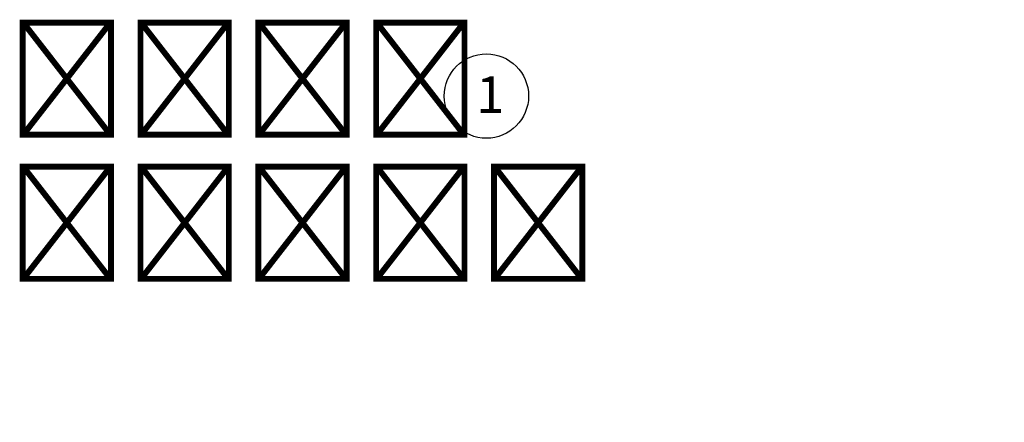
# Model space of a CAD drawing. Header units: millimetres. Extents: x 1512 to 2105, y 794 to 1149.
# Tile 128 of 256: x 1678.53 to 1687.53, y 1069.35 to 1073.03. Entities that reach past the tile are written whole.
import ezdxf

# ---------------------------------------------------------------- set-up
doc = ezdxf.new("R2010")
doc.units = ezdxf.units.MM
doc.layers.add('A-DOOR', color=31, linetype='Continuous', lineweight=9)
doc.layers.add('A-DOOR-FRAM', color=31, linetype='Continuous', lineweight=9)
doc.styles.get("Standard").update_dxf_attribs({"font": 'arial.ttf'})

# ---------------------------------------------------------------- blocks, each defined once
blk = doc.blocks.new('5_Panel_Bi-Fold_Door_Metric_7271 - 2500 x 4300-134297-همکف')
at = {"layer": 'A-DOOR'}
for p, q in [((-2.0966, 0.0674), (-1.8403, 0.8569)), ((-1.8162, 0.8491), (-2.0724, 0.0596)), ((-1.8403, 0.8569), (-1.8162, 0.8491)), ((-1.792, 0.8519), (-1.8162, 0.8491)), ((-1.8162, 0.8491), (-1.72, 0.0247)), ((-1.6958, 0.0275), (-1.792, 0.8519)), ((-1.6958, 0.0275), (-1.5996, 0.8519)), ((-1.5754, 0.8491), (-1.6717, 0.0247)), ((-1.5996, 0.8519), (-1.5754, 0.8491)), ((1.6958, 0.0311), (1.9106, 0.8328)), ((1.9348, 0.8264), (1.72, 0.0247)), ((1.9106, 0.8328), (1.9348, 0.8264)), ((1.9589, 0.8304), (1.9348, 0.8264)), ((1.9348, 0.8264), (2.0724, 0.0079)), ((2.0966, 0.0119), (1.9589, 0.8304)), ((-2.0724, 0.0596), (-2.0966, 0.0674)), ((-1.72, 0.0247), (-1.6958, 0.0275)), ((-1.6717, 0.0247), (-1.6958, 0.0275)), ((1.72, 0.0247), (1.6958, 0.0311)), ((2.0724, 0.0079), (2.0966, 0.0119))]:
    blk.add_line(p, q, dxfattribs=at)
at = {"layer": 'A-DOOR', "lineweight": 18}
for p, q in [((-2.1, 0.11), (-2.2, 0.11)), ((-2.2, 0.11), (-2.2, 0.1)), ((-2.2, 0.1), (-2.1, 0.1)), ((-2.1, 0.1), (-2.1, 0.11)), ((2.2, 0.11), (2.1, 0.11)), ((2.1, 0.11), (2.1, 0.1)), ((2.1, 0.1), (2.2, 0.1)), ((2.2, 0.1), (2.2, 0.11))]:
    blk.add_line(p, q, dxfattribs=at)
at = {"layer": 'A-DOOR-FRAM'}
for p, q in [((-2.075, 0.015), (-2.1, 0.015)), ((-2.1, 0.015), (-2.1, -0.01)), ((-2.075, -0.01), (-2.075, 0.015)), ((2.1, 0.015), (2.075, 0.015)), ((2.075, 0.015), (2.075, -0.01)), ((2.1, -0.01), (2.1, 0.015)), ((-2.1, -0.01), (-2.075, -0.01)), ((2.075, -0.01), (2.1, -0.01))]:
    blk.add_line(p, q, dxfattribs=at)

msp = doc.modelspace()

# ---------------------------------------------------------------- linework, layer by layer
msp.add_circle((1682.7963, 1072.3294), 0.3854)

# ---------------------------------------------------------------- block references
at = {"layer": 'A-DOOR', "rotation": 250}
msp.add_blockref('5_Panel_Bi-Fold_Door_Metric_7271 - 2500 x 4300-134297-همکف', (1687.907, 1068.1443), dxfattribs=at)

# ---------------------------------------------------------------- texts
at = {"attachment_point": 1}
for s, width, gutter_width, insert, char_height in [('{\\fArial|b0|i0|c178|p34;سالن ورودی}', 4.735692, 12.5, (1678.421, 1072.8687), 0.789766), ('1', 12.832731, 1.669, (1682.7052, 1072.5094), 0.3338)]:
    msp.add_mtext_dynamic_manual_height_columns(s, width=width, gutter_width=gutter_width, heights=[0], dxfattribs=dict(at, insert=insert, char_height=char_height))

doc.saveas('drawing.dxf')
